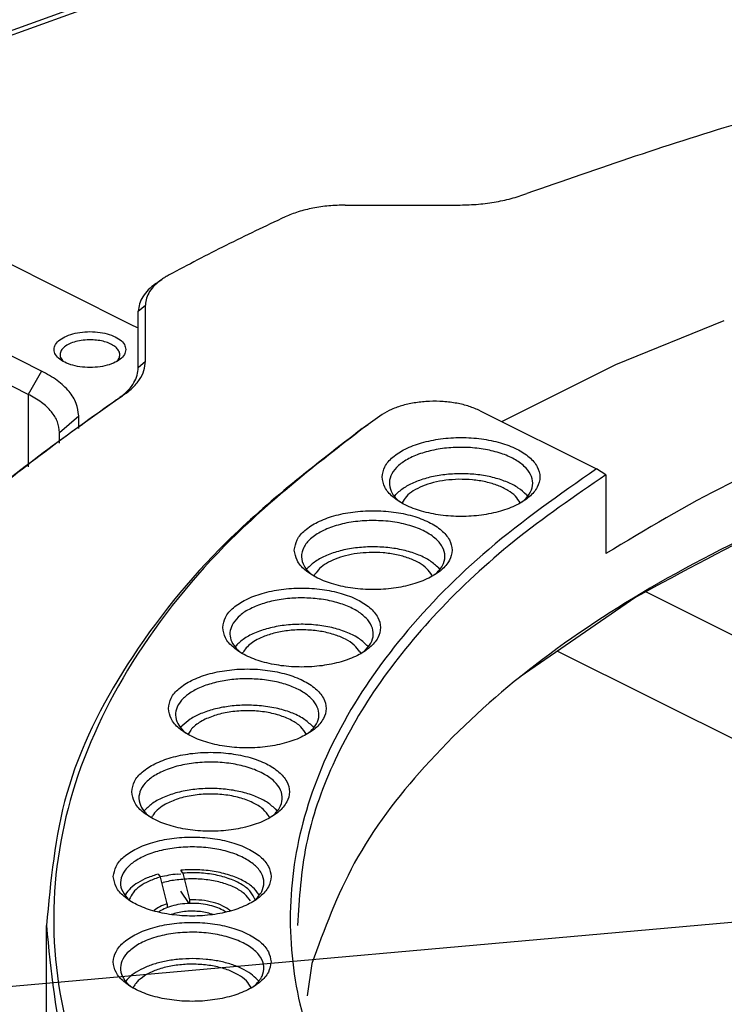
# Model space of a CAD drawing. Header units: inches. Extents: x -343 to 520, y -275 to 283.
# Tile 9 of 42: x -198 to -168, y -173 to -132. Entities that reach past the tile are written whole.
import ezdxf

# ---------------------------------------------------------------- set-up
doc = ezdxf.new("R2010")
doc.units = ezdxf.units.IN
doc.layers.add('1', color=7, linetype='Continuous')
doc.dimstyles.get("Standard").update_dxf_attribs({"dimtxt": 0.18, "dimasz": 0.18, "dimexe": 0.18, "dimexo": 0.0625, "dimgap": 0.09, "dimtad": 0, "dimtih": 1, "dimtoh": 1, "dimdec": 4, "dimzin": 0, "dimdsep": 46, "dimtxsty": 'Standard', "dimcen": 0.09, "dimadec": 0, "dimazin": 0, "dimtfac": 1, "dimtdec": 4, "dimtofl": 0, "dimtmove": 0, "dimatfit": 3, "dimfxl": 1, "dimtolj": 1, "dimtzin": 0, "dimarcsym": 0})

# ---------------------------------------------------------------- blocks, each defined once
blk = doc.blocks.new('cable__104', base_point=(-179.211, -190.163))
at = {"color": 7, "linetype": 'Continuous'}
for p, q in [((-140.724, -182.645), (-140.801, -184.644)), ((-140.724, -182.645), (-135.725, -182.693)), ((-135.725, -182.693), (-134.745, -183.202)), ((-134.745, -183.202), (-134.783, -184.202)), ((-134.745, -186.147), (-134.745, -183.202)), ((-179.091, -183.786), (-179.211, -183.781)), ((-178.659, -183.805), (-179.091, -183.786)), ((-178.501, -183.815), (-178.659, -183.805)), ((-178.369, -183.824), (-178.501, -183.815)), ((-144.131, -184.153), (-178.369, -183.824)), ((-140.781, -184.119), (-143.148, -184.124)), ((-143.148, -184.124), (-144.131, -184.153)), ((-134.783, -184.202), (-135.802, -184.692)), ((-134.783, -184.202), (-134.783, -187.147)), ((-140.801, -184.644), (-135.802, -184.692)), ((-140.801, -184.644), (-140.801, -187.589)), ((-135.802, -184.692), (-135.802, -187.637)), ((-176.64, -185.704), (-177.102, -185.7)), ((-144.148, -186.016), (-176.64, -185.704)), ((-143.167, -186.064), (-144.148, -186.016)), ((-140.801, -186.114), (-143.167, -186.064)), ((-134.783, -187.147), (-134.745, -186.147)), ((-135.802, -187.637), (-134.783, -187.147)), ((-134.863, -187.185), (-134.863, -189.228)), ((-140.801, -187.589), (-135.802, -187.637)), ((-138.163, -187.614), (-138.163, -189.228)), ((-137.861, -189.704), (-137.616, -189.878)), ((-135.166, -189.704), (-135.411, -189.878))]:
    blk.add_line(p, q, dxfattribs=at)
at = {"color": 1, "linetype": 'Continuous'}
for p, q in [((-179.107, -183.883), (-176.631, -183.907)), ((-176.631, -183.907), (-145.887, -184.202)), ((-145.887, -184.202), (-140.786, -184.251)), ((-177.627, -185.263), (-176.65, -185.272)), ((-176.65, -185.272), (-145.906, -185.568)), ((-145.906, -185.568), (-140.801, -185.617))]:
    blk.add_line(p, q, dxfattribs=at)
at = {"color": 7, "linetype": 'Continuous'}
for points, knots in [([(-138.163, -189.228), (-138.159, -189.271), (-138.151, -189.359), (-138.087, -189.485), (-137.991, -189.604), (-137.906, -189.67), (-137.861, -189.704)], [0, 0, 0, 0, 0.1279364, 0.2643461, 0.4155973, 0.5852278, 0.5852278, 0.5852278, 0.5852278]), ([(-135.166, -189.704), (-135.121, -189.67), (-135.036, -189.604), (-134.939, -189.485), (-134.876, -189.359), (-134.867, -189.271), (-134.863, -189.228)], [0, 0, 0, 0, 0.1696302, 0.320881, 0.4572905, 0.5852266, 0.5852266, 0.5852266, 0.5852266]), ([(-137.861, -189.704), (-137.774, -189.756), (-137.59, -189.868), (-137.263, -189.97), (-136.899, -190.038), (-136.513, -190.061), (-136.127, -190.038), (-135.764, -189.97), (-135.437, -189.868), (-135.252, -189.756), (-135.166, -189.704)], [0, 0, 0, 0, 0.30125, 0.644634, 1.019204, 1.410238, 1.801273, 2.175842, 2.519226, 2.820476, 2.820476, 2.820476, 2.820476]), ([(-137.616, -189.878), (-137.545, -189.92), (-137.394, -190.011), (-137.127, -190.095), (-136.829, -190.151), (-136.513, -190.169), (-136.198, -190.151), (-135.9, -190.095), (-135.633, -190.011), (-135.482, -189.92), (-135.411, -189.878)], [0, 0, 0, 0, 0.246477, 0.527428, 0.833894, 1.153831, 1.473768, 1.780234, 2.061185, 2.307662, 2.307662, 2.307662, 2.307662])]:
    blk.add_open_spline(points, degree=3, knots=knots, dxfattribs=at)
blk = doc.blocks.new('catchers_mit1__105', base_point=(-193.566, -168.882))
at = {"color": 7, "linetype": 'Continuous'}
for p, q in [((-191.14, -167.296), (-191.225, -167.174)), ((-192.17, -167.338), (-192.085, -167.46)), ((-191.807, -168.575), (-192.085, -167.46)), ((-191.14, -167.296), (-190.862, -168.411)), ((-190.873, -168.564), (-191.225, -168.057)), ((-193.566, -168.223), (-193.549, -168.192)), ((-193.385, -168.399), (-193.39, -168.416)), ((-190.862, -168.411), (-190.862, -168.564)), ((-188.116, -168.416), (-188.117, -168.415)), ((-187.948, -168.209), (-187.941, -168.222)), ((-192.36, -168.881), (-192.343, -168.865)), ((-191.807, -168.575), (-191.807, -168.74)), ((-189.153, -168.875), (-189.145, -168.882))]:
    blk.add_line(p, q, dxfattribs=at)
for points, knots in [([(-187.948, -168.209), (-188.034, -168.095), (-188.224, -167.845), (-188.667, -167.577), (-189.209, -167.359), (-189.841, -167.215), (-190.524, -167.142), (-190.99, -167.163), (-191.225, -167.174)], [0, 0, 0, 0, 0.425913, 0.934514, 1.524276, 2.178784, 2.872954, 3.577244, 3.577244, 3.577244, 3.577244]), ([(-192.17, -167.338), (-192.326, -167.387), (-192.623, -167.479), (-193.015, -167.68), (-193.337, -167.907), (-193.482, -168.102), (-193.549, -168.192)], [0, 0, 0, 0, 0.489436, 0.930931, 1.319039, 1.655445, 1.655445, 1.655445, 1.655445]), ([(-192.085, -167.46), (-192.246, -167.513), (-192.548, -167.611), (-192.934, -167.833), (-193.235, -168.086), (-193.338, -168.3), (-193.385, -168.399)], [0, 0, 0, 0, 0.505497, 0.951243, 1.332433, 1.657477, 1.657477, 1.657477, 1.657477]), ([(-188.117, -168.415), (-188.174, -168.298), (-188.299, -168.04), (-188.687, -167.753), (-189.184, -167.518), (-189.787, -167.358), (-190.451, -167.272), (-190.909, -167.288), (-191.14, -167.296)], [0, 0, 0, 0, 0.384991, 0.850354, 1.404754, 2.034389, 2.712693, 3.406509, 3.406509, 3.406509, 3.406509]), ([(-189.153, -168.875), (-189.254, -168.802), (-189.475, -168.645), (-189.889, -168.507), (-190.36, -168.416), (-190.692, -168.413), (-190.862, -168.411)], [0, 0, 0, 0, 0.371488, 0.809288, 1.295768, 1.805098, 1.805098, 1.805098, 1.805098]), ([(-191.807, -168.575), (-191.909, -168.614), (-192.101, -168.687), (-192.266, -168.808), (-192.343, -168.865)], [0, 0, 0, 0, 0.3263222, 0.6113697, 0.6113697, 0.6113697, 0.6113697])]:
    blk.add_open_spline(points, degree=3, knots=knots, dxfattribs=at)
blk = doc.blocks.new('Gore_OL_G4_ZTG__106', base_point=(-192.173, -169.032))
at = {"color": 7, "linetype": 'Continuous'}
for p, q in [((-192.153, -168.916), (-192.173, -168.93)), ((-191.627, -169.029), (-191.63, -169.031)), ((-189.874, -169.032), (-189.93, -169.012)), ((-189.334, -168.93), (-189.341, -168.925))]:
    blk.add_line(p, q, dxfattribs=at)
for points, knots in [([(-192.068, -168.863), (-192.083, -168.871), (-192.112, -168.888), (-192.139, -168.907), (-192.153, -168.916)], [0, 0, 0, 0, 0.0509026, 0.1004742, 0.1004742, 0.1004742, 0.1004742]), ([(-189.341, -168.925), (-189.427, -168.873), (-189.611, -168.763), (-189.933, -168.658), (-190.293, -168.585), (-190.675, -168.556), (-191.062, -168.568), (-191.433, -168.624), (-191.773, -168.715), (-191.973, -168.815), (-192.068, -168.863)], [0, 0, 0, 0, 0.300116, 0.640142, 1.010549, 1.398482, 1.789411, 2.168534, 2.522145, 2.839151, 2.839151, 2.839151, 2.839151]), ([(-189.93, -169.012), (-190.018, -168.987), (-190.2, -168.935), (-190.487, -168.897), (-190.783, -168.884), (-191.079, -168.902), (-191.362, -168.946), (-191.541, -169.002), (-191.627, -169.029)], [0, 0, 0, 0, 0.275054, 0.56655, 0.866109, 1.164764, 1.453611, 1.724472, 1.724472, 1.724472, 1.724472])]:
    blk.add_open_spline(points, degree=3, knots=knots, dxfattribs=at)
blk = doc.blocks.new('GoreZQR_46_2_14_1_12_4_2__107', base_point=(-193.566, -190.163))
for name, p in [('catchers_mit1__105', (-193.566, -168.882)), ('Gore_OL_G4_ZTG__106', (-192.173, -169.032)), ('cable__104', (-179.211, -190.163))]:
    blk.add_blockref(name, p)
blk = doc.blocks.new('E7018-22581_smp_connector_ring__143', base_point=(-216.35, -226.202))
at = {"color": 7, "linetype": 'Continuous'}
for p, q in [((-184.348, -139.35), (-179.639, -139.35)), ((-192.274, -142.635), (-192.029, -142.462)), ((-192.708, -145.885), (-192.708, -143.53)), ((-193.008, -146.144), (-193.008, -143.79)), ((-173.027, -146.024), (-168.484, -144.181)), ((-177.798, -148.409), (-173.027, -146.024)), ((-193.915, -147.499), (-193.675, -147.33)), ((-193.722, -147.361), (-193.774, -147.399)), ((-182.798, -148.114), (-183.393, -148.528)), ((-178.707, -147.954), (-173.838, -150.389)), ((-183.638, -148.701), (-183.393, -148.528)), ((-173.44, -150.636), (-173.838, -150.389)), ((-173.44, -150.636), (-173.44, -153.927)), ((-182.29, -151.538), (-182.226, -151.461)), ((-176.769, -151.471), (-176.714, -151.538)), ((-182.071, -151.759), (-182.09, -151.744)), ((-181.976, -151.815), (-181.972, -151.804)), ((-177.029, -151.81), (-177.027, -151.815)), ((-176.854, -151.69), (-176.934, -151.759)), ((-185.966, -154.597), (-185.935, -154.557)), ((-185.745, -154.82), (-185.766, -154.803)), ((-185.652, -154.875), (-185.614, -154.796)), ((-180.721, -154.836), (-180.705, -154.876)), ((-180.587, -154.8), (-180.609, -154.818)), ((-180.479, -154.494), (-180.39, -154.596)), ((-172.192, -155.759), (-177.026, -159.086)), ((-188.962, -157.836), (-188.96, -157.834)), ((-188.736, -158.063), (-188.761, -158.043)), ((-188.646, -158.115), (-188.626, -158.068)), ((-183.733, -158.044), (-183.699, -158.116)), ((-183.542, -158.005), (-183.608, -158.061)), ((-183.405, -157.809), (-183.385, -157.836)), ((-191.238, -161.22), (-191.172, -161.141)), ((-191.019, -161.441), (-191.037, -161.426)), ((-185.802, -161.372), (-185.882, -161.442)), ((-185.714, -161.155), (-185.662, -161.22)), ((-190.924, -161.497), (-190.919, -161.484)), ((-185.976, -161.494), (-185.975, -161.498)), ((-192.77, -164.706), (-192.737, -164.663)), ((-187.281, -164.605), (-187.194, -164.705)), ((-192.549, -164.929), (-192.57, -164.912)), ((-192.456, -164.983), (-192.416, -164.902)), ((-187.524, -164.947), (-187.509, -164.984)), ((-187.393, -164.911), (-187.413, -164.927)), ((-192.085, -167.461), (-192.074, -167.459)), ((-191.382, -167.339), (-191.225, -167.325)), ((-192.023, -167.709), (-191.964, -167.692)), ((-193.316, -168.48), (-193.341, -168.46)), ((-188.125, -168.424), (-188.189, -168.478)), ((-196.85, -173.279), (-196.85, -169.486)), ((-185.751, -171.082), (-185.939, -172.424)), ((-193.473, -171.742), (-193.542, -171.824)), ((-187.966, -171.823), (-188.016, -171.761)), ((-193.341, -172.029), (-193.323, -172.045)), ((-193.227, -172.101), (-193.221, -172.085)), ((-188.279, -172.1), (-188.278, -172.101)), ((-188.187, -172.046), (-188.106, -171.976))]:
    blk.add_line(p, q, dxfattribs=at)
at = {"color": 1, "linetype": 'Continuous'}
for p, q in [((-193.008, -143.79), (-192.708, -143.53)), ((-193.008, -146.144), (-192.708, -145.885))]:
    blk.add_line(p, q, dxfattribs=at)
at = {"color": 7, "linetype": 'Continuous'}
for points, knots in [([(-136.819, -130.597), (-140.389, -130.912), (-147.439, -131.534), (-157.73, -133.333), (-167.526, -135.657), (-173.727, -137.815), (-176.749, -138.866)], [0, 0, 0, 0, 10.747141, 21.224477, 31.313678, 40.908629, 40.908629, 40.908629, 40.908629]), ([(-179.639, -139.35), (-179.381, -139.344), (-178.871, -139.333), (-178.123, -139.237), (-177.412, -139.092), (-176.966, -138.94), (-176.749, -138.866)], [0, 0, 0, 0, 0.772583, 1.530156, 2.258413, 2.9445, 2.9445, 2.9445, 2.9445]), ([(-184.348, -139.35), (-184.578, -139.356), (-185.031, -139.368), (-185.69, -139.467), (-186.305, -139.613), (-186.683, -139.769), (-186.864, -139.844)], [0, 0, 0, 0, 0.688385, 1.358902, 1.994814, 2.58175, 2.58175, 2.58175, 2.58175]), ([(-186.864, -139.844), (-187.692, -140.235), (-189.329, -141.008), (-190.93, -141.854), (-191.721, -142.272)], [0, 0, 0, 0, 2.746142, 5.430921, 5.430921, 5.430921, 5.430921]), ([(-192.029, -142.462), (-192.13, -142.54), (-192.321, -142.686), (-192.537, -142.954), (-192.681, -143.236), (-192.699, -143.434), (-192.708, -143.53)], [0, 0, 0, 0, 0.380382, 0.719551, 1.025438, 1.312325, 1.312325, 1.312325, 1.312325]), ([(-191.721, -142.272), (-191.775, -142.302), (-191.88, -142.361), (-191.98, -142.429), (-192.029, -142.462)], [0, 0, 0, 0, 0.1850305, 0.3620456, 0.3620456, 0.3620456, 0.3620456]), ([(-192.274, -142.635), (-192.383, -142.719), (-192.589, -142.878), (-192.824, -143.167), (-192.978, -143.472), (-192.998, -143.686), (-193.008, -143.79)], [0, 0, 0, 0, 0.411225, 0.777895, 1.108585, 1.418733, 1.418733, 1.418733, 1.418733]), ([(-126.996, -144.63), (-129.844, -144.737), (-135.487, -144.949), (-143.781, -146.007), (-151.711, -147.588), (-159.126, -149.712), (-165.885, -152.324), (-171.857, -155.382), (-176.946, -158.827), (-181.013, -162.614), (-184.113, -166.651), (-185.222, -169.65), (-185.751, -171.082)], [0, 0, 0, 0, 8.544819, 16.934443, 25.050424, 32.784373, 40.043116, 46.754844, 52.876925, 58.406249, 63.392528, 67.952243, 67.952243, 67.952243, 67.952243]), ([(-127.007, -144.74), (-129.868, -144.847), (-135.539, -145.06), (-143.872, -146.125), (-151.844, -147.709), (-159.287, -149.857), (-166.105, -152.435), (-170.217, -154.681), (-172.192, -155.759)], [0, 0, 0, 0, 8.586501, 17.017051, 25.172623, 32.944299, 40.238451, 46.98292, 46.98292, 46.98292, 46.98292]), ([(-193.722, -147.361), (-193.616, -147.271), (-193.413, -147.1), (-193.186, -146.795), (-193.036, -146.475), (-193.017, -146.253), (-193.008, -146.144)], [0, 0, 0, 0, 0.417215, 0.79247, 1.134562, 1.45803, 1.45803, 1.45803, 1.45803]), ([(-193.675, -147.33), (-193.532, -147.226), (-193.262, -147.031), (-192.953, -146.67), (-192.747, -146.287), (-192.721, -146.016), (-192.708, -145.885)], [0, 0, 0, 0, 0.528253, 0.996662, 1.416005, 1.807005, 1.807005, 1.807005, 1.807005]), ([(-193.675, -147.33), (-195.728, -148.788), (-199.65, -151.575), (-204.48, -156.517), (-208.195, -161.684), (-209.56, -165.474), (-210.215, -167.295)], [0, 0, 0, 0, 7.539025, 14.402554, 20.657586, 26.43677, 26.43677, 26.43677, 26.43677]), ([(-193.915, -147.499), (-195.975, -148.963), (-199.91, -151.759), (-204.757, -156.719), (-208.486, -161.904), (-209.855, -165.707), (-210.512, -167.534)], [0, 0, 0, 0, 7.565263, 14.452679, 20.72948, 26.528777, 26.528777, 26.528777, 26.528777]), ([(-178.707, -147.954), (-178.856, -147.889), (-179.17, -147.752), (-179.69, -147.631), (-180.248, -147.561), (-180.824, -147.553), (-181.391, -147.605), (-181.921, -147.717), (-182.397, -147.876), (-182.67, -148.038), (-182.798, -148.114)], [0, 0, 0, 0, 0.48841, 1.024956, 1.593452, 2.174817, 2.748893, 3.296124, 3.79932, 4.245727, 4.245727, 4.245727, 4.245727]), ([(-183.393, -148.528), (-185.365, -150.049), (-189.093, -152.924), (-193.353, -158.168), (-196.004, -163.713), (-196.852, -169.492), (-195.835, -175.258), (-193.027, -180.776), (-188.623, -185.983), (-184.813, -188.831), (-182.798, -190.338)], [0, 0, 0, 0, 7.451289, 14.086619, 20.067298, 25.683204, 31.317372, 37.347722, 44.052795, 51.582501, 51.582501, 51.582501, 51.582501]), ([(-162.55, -148.482), (-164.504, -149.283), (-168.269, -150.828), (-171.76, -152.92), (-173.44, -153.927)], [0, 0, 0, 0, 6.324346, 12.19017, 12.19017, 12.19017, 12.19017]), ([(-183.638, -148.701), (-185.6, -150.211), (-189.312, -153.067), (-193.531, -158.265), (-196.32, -163.759), (-196.677, -167.618), (-196.85, -169.486)], [0, 0, 0, 0, 7.402054, 14.002101, 19.954519, 25.537193, 25.537193, 25.537193, 25.537193]), ([(-182.802, -150.725), (-182.777, -150.873), (-182.722, -151.194), (-182.344, -151.595), (-181.815, -151.928), (-181.131, -152.181), (-180.344, -152.339), (-179.502, -152.393), (-178.66, -152.339), (-177.873, -152.181), (-177.191, -151.928), (-176.655, -151.595), (-176.295, -151.194), (-176.159, -150.725), (-176.295, -150.256), (-176.655, -149.855), (-177.191, -149.522), (-177.873, -149.269), (-178.66, -149.111), (-179.502, -149.057), (-180.344, -149.111), (-181.131, -149.269), (-181.815, -149.522), (-182.344, -149.855), (-182.722, -150.256), (-182.777, -150.577), (-182.802, -150.725)], [0, 0, 0, 0, 0.441607, 0.958372, 1.584316, 2.316343, 3.12913, 3.985081, 4.841032, 5.65382, 6.385847, 7.01179, 7.528555, 7.970162, 8.411769, 8.928534, 9.554478, 10.286505, 11.099292, 11.955243, 12.811194, 13.623982, 14.356009, 14.981953, 15.498717, 15.940324, 15.940324, 15.940324, 15.940324]), ([(-176.854, -151.69), (-176.756, -151.583), (-176.572, -151.383), (-176.469, -150.984), (-176.574, -150.59), (-176.861, -150.243), (-177.292, -149.949), (-177.846, -149.717), (-178.494, -149.556), (-179.2, -149.478), (-179.924, -149.485), (-180.623, -149.578), (-181.258, -149.751), (-181.793, -149.994), (-182.202, -150.297), (-182.459, -150.652), (-182.538, -151.056), (-182.433, -151.289), (-182.38, -151.407)], [0, 0, 0, 0, 0.43132, 0.805703, 1.180087, 1.611407, 2.128135, 2.731499, 3.405562, 4.124396, 4.856848, 5.570292, 6.234169, 6.823844, 7.325648, 7.744625, 8.11454, 8.49505, 8.49505, 8.49505, 8.49505]), ([(-173.838, -150.389), (-175.377, -151.464), (-178.312, -153.516), (-181.939, -157.172), (-184.624, -161.028), (-186.274, -165.075), (-186.834, -169.226), (-186.274, -173.378), (-184.624, -177.424), (-181.939, -181.28), (-178.312, -184.937), (-175.377, -186.988), (-173.838, -188.063)], [0, 0, 0, 0, 5.622587, 10.725548, 15.361092, 19.635308, 23.709896, 27.784484, 32.0587, 36.694244, 41.797205, 47.419792, 47.419792, 47.419792, 47.419792]), ([(-173.44, -150.636), (-174.746, -151.531), (-177.256, -153.251), (-180.484, -156.242), (-183.069, -159.379), (-184.934, -162.66), (-186.127, -166.044), (-186.276, -168.352), (-186.35, -169.486)], [0, 0, 0, 0, 4.744356, 9.121185, 13.153257, 16.888428, 20.402607, 23.797995, 23.797995, 23.797995, 23.797995]), ([(-176.769, -151.471), (-176.877, -151.371), (-177.111, -151.155), (-177.573, -150.927), (-178.115, -150.745), (-178.725, -150.628), (-179.37, -150.578), (-180.022, -150.6), (-180.649, -150.689), (-181.221, -150.847), (-181.72, -151.054), (-181.99, -151.257), (-182.115, -151.352)], [0, 0, 0, 0, 0.44, 0.951985, 1.528641, 2.154228, 2.807965, 3.466517, 4.106133, 4.704732, 5.244204, 5.713344, 5.713344, 5.713344, 5.713344]), ([(-179.599, -150.822), (-179.781, -150.831), (-180.138, -150.849), (-180.648, -150.948), (-181.107, -151.094), (-181.49, -151.289), (-181.795, -151.516), (-181.916, -151.713), (-181.972, -151.804)], [0, 0, 0, 0, 0.54607, 1.069665, 1.553728, 1.985136, 2.357326, 2.67423, 2.67423, 2.67423, 2.67423]), ([(-177.029, -151.81), (-177.089, -151.713), (-177.218, -151.502), (-177.552, -151.265), (-177.97, -151.064), (-178.47, -150.92), (-179.022, -150.83), (-179.405, -150.825), (-179.599, -150.822)], [0, 0, 0, 0, 0.337087, 0.736957, 1.203296, 1.726996, 2.291212, 2.874691, 2.874691, 2.874691, 2.874691]), ([(-182.38, -151.407), (-182.341, -151.467), (-182.258, -151.591), (-182.148, -151.691), (-182.09, -151.744)], [0, 0, 0, 0, 0.2129188, 0.4459783, 0.4459783, 0.4459783, 0.4459783]), ([(-182.115, -151.352), (-182.135, -151.37), (-182.173, -151.405), (-182.209, -151.442), (-182.226, -151.461)], [0, 0, 0, 0, 0.0791379, 0.1558925, 0.1558925, 0.1558925, 0.1558925]), ([(-186.479, -153.784), (-186.453, -153.932), (-186.399, -154.253), (-186.02, -154.655), (-185.492, -154.988), (-184.807, -155.24), (-184.021, -155.399), (-183.178, -155.453), (-182.336, -155.399), (-181.549, -155.24), (-180.867, -154.988), (-180.332, -154.655), (-179.972, -154.253), (-179.836, -153.784), (-179.972, -153.316), (-180.332, -152.914), (-180.867, -152.581), (-181.549, -152.329), (-182.336, -152.17), (-183.178, -152.116), (-184.021, -152.17), (-184.807, -152.329), (-185.492, -152.581), (-186.02, -152.914), (-186.399, -153.316), (-186.453, -153.637), (-186.479, -153.784)], [0, 0, 0, 0, 0.441607, 0.958372, 1.584316, 2.316343, 3.12913, 3.985081, 4.841032, 5.65382, 6.385847, 7.01179, 7.528555, 7.970162, 8.411769, 8.928534, 9.554478, 10.286505, 11.099292, 11.955243, 12.811194, 13.623982, 14.356009, 14.981953, 15.498717, 15.940324, 15.940324, 15.940324, 15.940324]), ([(-183.248, -152.545), (-183.505, -152.557), (-184.004, -152.581), (-184.709, -152.736), (-185.316, -152.968), (-185.79, -153.273), (-186.105, -153.639), (-186.216, -154.062), (-186.088, -154.487), (-185.879, -154.692), (-185.766, -154.803)], [0, 0, 0, 0, 0.770321, 1.499048, 2.153384, 2.71185, 3.173276, 3.569966, 3.969828, 4.438687, 4.438687, 4.438687, 4.438687]), ([(-180.587, -154.8), (-180.472, -154.686), (-180.261, -154.476), (-180.139, -154.039), (-180.268, -153.608), (-180.606, -153.24), (-181.105, -152.936), (-181.74, -152.71), (-182.47, -152.565), (-182.984, -152.551), (-183.248, -152.545)], [0, 0, 0, 0, 0.476711, 0.883213, 1.290521, 1.769105, 2.349898, 3.028852, 3.781209, 4.570914, 4.570914, 4.570914, 4.570914]), ([(-180.479, -154.494), (-180.597, -154.392), (-180.854, -154.171), (-181.351, -153.945), (-181.929, -153.77), (-182.573, -153.666), (-183.247, -153.636), (-183.917, -153.681), (-184.551, -153.799), (-185.113, -153.988), (-185.59, -154.225), (-185.826, -154.452), (-185.935, -154.557)], [0, 0, 0, 0, 0.466627, 1.010174, 1.620514, 2.278646, 2.960465, 3.639592, 4.289902, 4.888072, 5.416541, 5.867585, 5.867585, 5.867585, 5.867585]), ([(-183.343, -153.883), (-183.513, -153.894), (-183.847, -153.914), (-184.324, -154.009), (-184.757, -154.145), (-185.123, -154.324), (-185.422, -154.532), (-185.553, -154.712), (-185.614, -154.796)], [0, 0, 0, 0, 0.510867, 1.001006, 1.45641, 1.866104, 2.224005, 2.531663, 2.531663, 2.531663, 2.531663]), ([(-180.721, -154.836), (-180.786, -154.741), (-180.927, -154.531), (-181.272, -154.299), (-181.7, -154.104), (-182.208, -153.966), (-182.764, -153.884), (-183.148, -153.884), (-183.343, -153.883)], [0, 0, 0, 0, 0.34356, 0.751192, 1.224779, 1.75411, 2.321682, 2.905906, 2.905906, 2.905906, 2.905906]), ([(-189.473, -157.024), (-189.448, -157.172), (-189.393, -157.493), (-189.015, -157.895), (-188.486, -158.228), (-187.802, -158.48), (-187.015, -158.639), (-186.173, -158.693), (-185.331, -158.639), (-184.543, -158.48), (-183.861, -158.228), (-183.326, -157.895), (-182.966, -157.493), (-182.83, -157.024), (-182.966, -156.556), (-183.326, -156.154), (-183.861, -155.821), (-184.543, -155.569), (-185.331, -155.41), (-186.173, -155.356), (-187.015, -155.41), (-187.802, -155.569), (-188.486, -155.821), (-189.015, -156.154), (-189.393, -156.556), (-189.448, -156.877), (-189.473, -157.024)], [0, 0, 0, 0, 0.441607, 0.958372, 1.584316, 2.316343, 3.12913, 3.985081, 4.841032, 5.65382, 6.385847, 7.01179, 7.528555, 7.970162, 8.411769, 8.928534, 9.554478, 10.286505, 11.099292, 11.955243, 12.811194, 13.623982, 14.356009, 14.981953, 15.498717, 15.940324, 15.940324, 15.940324, 15.940324]), ([(-183.542, -158.005), (-183.443, -157.901), (-183.258, -157.707), (-183.142, -157.322), (-183.223, -156.935), (-183.481, -156.59), (-183.881, -156.295), (-184.403, -156.056), (-185.02, -155.884), (-185.7, -155.789), (-186.406, -155.775), (-187.099, -155.843), (-187.743, -155.989), (-188.297, -156.208), (-188.751, -156.478), (-188.95, -156.73), (-189.041, -156.845)], [0, 0, 0, 0, 0.425558, 0.793848, 1.156376, 1.567971, 2.058967, 2.633739, 3.279696, 3.974169, 4.688933, 5.393656, 6.059034, 6.660075, 7.180133, 7.616832, 7.616832, 7.616832, 7.616832]), ([(-189.041, -156.845), (-189.09, -156.944), (-189.186, -157.137), (-189.171, -157.472), (-189.025, -157.789), (-188.853, -157.954), (-188.761, -158.043)], [0, 0, 0, 0, 0.326535, 0.636389, 0.967565, 1.348779, 1.348779, 1.348779, 1.348779]), ([(-183.405, -157.809), (-183.517, -157.7), (-183.761, -157.463), (-184.257, -157.219), (-184.843, -157.028), (-185.503, -156.912), (-186.199, -156.875), (-186.893, -156.918), (-187.55, -157.04), (-188.129, -157.236), (-188.617, -157.485), (-188.852, -157.724), (-188.96, -157.834)], [0, 0, 0, 0, 0.465412, 1.013818, 1.636473, 2.313482, 3.018569, 3.722546, 4.396337, 5.014015, 5.556329, 6.015627, 6.015627, 6.015627, 6.015627]), ([(-183.733, -158.044), (-183.808, -157.943), (-183.972, -157.723), (-184.361, -157.487), (-184.837, -157.296), (-185.394, -157.169), (-185.994, -157.111), (-186.604, -157.128), (-187.192, -157.209), (-187.557, -157.331), (-187.733, -157.389)], [0, 0, 0, 0, 0.37267, 0.818708, 1.336919, 1.912513, 2.522842, 3.141261, 3.740256, 4.294437, 4.294437, 4.294437, 4.294437]), ([(-187.733, -157.389), (-187.835, -157.433), (-188.031, -157.516), (-188.286, -157.68), (-188.492, -157.858), (-188.583, -158.001), (-188.626, -158.068)], [0, 0, 0, 0, 0.334637, 0.636697, 0.905276, 1.143357, 1.143357, 1.143357, 1.143357]), ([(-191.75, -160.407), (-191.724, -160.555), (-191.67, -160.876), (-191.292, -161.278), (-190.763, -161.61), (-190.078, -161.863), (-189.292, -162.022), (-188.45, -162.076), (-187.607, -162.022), (-186.82, -161.863), (-186.138, -161.61), (-185.603, -161.278), (-185.243, -160.876), (-185.107, -160.407), (-185.243, -159.939), (-185.603, -159.537), (-186.138, -159.204), (-186.82, -158.951), (-187.607, -158.793), (-188.45, -158.739), (-189.292, -158.793), (-190.078, -158.951), (-190.763, -159.204), (-191.292, -159.537), (-191.67, -159.939), (-191.724, -160.259), (-191.75, -160.407)], [0, 0, 0, 0, 0.441607, 0.958372, 1.584316, 2.316343, 3.12913, 3.985081, 4.841032, 5.65382, 6.385847, 7.01179, 7.528555, 7.970162, 8.411769, 8.928534, 9.554478, 10.286505, 11.099292, 11.955243, 12.811194, 13.623982, 14.356009, 14.981953, 15.498717, 15.940324, 15.940324, 15.940324, 15.940324]), ([(-187.902, -159.192), (-188.129, -159.179), (-188.582, -159.152), (-189.251, -159.209), (-189.879, -159.334), (-190.435, -159.526), (-190.894, -159.775), (-191.234, -160.074), (-191.436, -160.416), (-191.468, -160.787), (-191.325, -161.146), (-191.138, -161.328), (-191.037, -161.426)], [0, 0, 0, 0, 0.682716, 1.360194, 2.006465, 2.598614, 3.119823, 3.563587, 3.94012, 4.282946, 4.642335, 5.059803, 5.059803, 5.059803, 5.059803]), ([(-185.802, -161.372), (-185.707, -161.27), (-185.53, -161.078), (-185.42, -160.7), (-185.5, -160.322), (-185.75, -159.982), (-186.137, -159.69), (-186.644, -159.453), (-187.244, -159.276), (-187.677, -159.221), (-187.902, -159.192)], [0, 0, 0, 0, 0.414967, 0.775845, 1.131833, 1.534868, 2.014079, 2.574277, 3.20418, 3.882841, 3.882841, 3.882841, 3.882841]), ([(-187.946, -160.292), (-188.163, -160.281), (-188.595, -160.258), (-189.233, -160.312), (-189.834, -160.427), (-190.371, -160.606), (-190.829, -160.83), (-191.063, -161.043), (-191.172, -161.141)], [0, 0, 0, 0, 0.65064, 1.296085, 1.913868, 2.483973, 2.991171, 3.428182, 3.428182, 3.428182, 3.428182]), ([(-185.976, -161.494), (-186.047, -161.383), (-186.204, -161.138), (-186.616, -160.879), (-187.129, -160.671), (-187.736, -160.54), (-188.388, -160.489), (-189.044, -160.526), (-189.664, -160.636), (-190.039, -160.789), (-190.216, -160.862)], [0, 0, 0, 0, 0.390594, 0.865422, 1.425399, 2.052046, 2.71617, 3.383554, 4.019574, 4.593724, 4.593724, 4.593724, 4.593724]), ([(-185.714, -161.155), (-185.836, -161.044), (-186.103, -160.803), (-186.635, -160.562), (-187.258, -160.374), (-187.711, -160.32), (-187.946, -160.292)], [0, 0, 0, 0, 0.492447, 1.073281, 1.730377, 2.43998, 2.43998, 2.43998, 2.43998]), ([(-190.216, -160.862), (-190.298, -160.905), (-190.454, -160.986), (-190.654, -161.138), (-190.815, -161.299), (-190.885, -161.425), (-190.919, -161.484)], [0, 0, 0, 0, 0.2760086, 0.5263597, 0.7515634, 0.9547207, 0.9547207, 0.9547207, 0.9547207]), ([(-193.282, -163.893), (-193.257, -164.041), (-193.203, -164.362), (-192.824, -164.764), (-192.296, -165.096), (-191.611, -165.349), (-190.825, -165.507), (-189.982, -165.562), (-189.14, -165.507), (-188.353, -165.349), (-187.671, -165.096), (-187.136, -164.764), (-186.776, -164.362), (-186.639, -163.893), (-186.776, -163.424), (-187.136, -163.023), (-187.671, -162.69), (-188.353, -162.437), (-189.14, -162.279), (-189.982, -162.225), (-190.825, -162.279), (-191.611, -162.437), (-192.296, -162.69), (-192.824, -163.023), (-193.203, -163.424), (-193.257, -163.745), (-193.282, -163.893)], [0, 0, 0, 0, 0.441607, 0.958372, 1.584316, 2.316343, 3.12913, 3.985081, 4.841032, 5.65382, 6.385847, 7.01179, 7.528555, 7.970162, 8.411769, 8.928534, 9.554478, 10.286505, 11.099292, 11.955243, 12.811194, 13.623982, 14.356009, 14.981953, 15.498717, 15.940324, 15.940324, 15.940324, 15.940324]), ([(-187.393, -164.911), (-187.285, -164.804), (-187.083, -164.606), (-186.949, -164.202), (-187.034, -163.795), (-187.313, -163.435), (-187.744, -163.132), (-188.305, -162.891), (-188.964, -162.726), (-189.684, -162.645), (-190.421, -162.654), (-191.133, -162.751), (-191.776, -162.932), (-192.314, -163.185), (-192.718, -163.5), (-192.962, -163.868), (-193.011, -164.286), (-192.887, -164.517), (-192.823, -164.635)], [0, 0, 0, 0, 0.452497, 0.839451, 1.218362, 1.6517, 2.172796, 2.784646, 3.471006, 4.204531, 4.952121, 5.679089, 6.353092, 6.948433, 7.451786, 7.871079, 8.246219, 8.642093, 8.642093, 8.642093, 8.642093]), ([(-187.281, -164.605), (-187.399, -164.503), (-187.654, -164.282), (-188.151, -164.056), (-188.729, -163.88), (-189.372, -163.776), (-190.046, -163.744), (-190.716, -163.79), (-191.35, -163.907), (-191.913, -164.095), (-192.39, -164.332), (-192.628, -164.559), (-192.737, -164.663)], [0, 0, 0, 0, 0.466026, 1.009001, 1.618888, 2.276739, 2.958474, 3.637724, 4.288352, 4.887002, 5.416056, 5.867693, 5.867693, 5.867693, 5.867693]), ([(-187.524, -164.947), (-187.605, -164.833), (-187.784, -164.58), (-188.235, -164.322), (-188.788, -164.12), (-189.432, -164.004), (-190.115, -163.975), (-190.787, -164.041), (-191.407, -164.182), (-191.767, -164.364), (-191.935, -164.449)], [0, 0, 0, 0, 0.41496, 0.922501, 1.519448, 2.182188, 2.876251, 3.562742, 4.2038, 4.768266, 4.768266, 4.768266, 4.768266]), ([(-192.823, -164.635), (-192.787, -164.684), (-192.712, -164.784), (-192.619, -164.868), (-192.57, -164.912)], [0, 0, 0, 0, 0.1807317, 0.3756617, 0.3756617, 0.3756617, 0.3756617]), ([(-191.935, -164.449), (-192.036, -164.514), (-192.224, -164.637), (-192.356, -164.818), (-192.416, -164.902)], [0, 0, 0, 0, 0.3583581, 0.6664171, 0.6664171, 0.6664171, 0.6664171]), ([(-194.053, -167.442), (-194.028, -167.589), (-193.974, -167.91), (-193.595, -168.312), (-193.067, -168.645), (-192.382, -168.897), (-191.596, -169.056), (-190.753, -169.11), (-189.911, -169.056), (-189.124, -168.897), (-188.442, -168.645), (-187.907, -168.312), (-187.547, -167.91), (-187.41, -167.442), (-187.547, -166.973), (-187.907, -166.571), (-188.442, -166.238), (-189.124, -165.986), (-189.911, -165.827), (-190.753, -165.773), (-191.596, -165.827), (-192.382, -165.986), (-193.067, -166.238), (-193.595, -166.571), (-193.974, -166.973), (-194.028, -167.294), (-194.053, -167.442)], [0, 0, 0, 0, 0.441607, 0.958372, 1.584316, 2.316343, 3.12913, 3.985081, 4.841032, 5.65382, 6.385847, 7.01179, 7.528555, 7.970162, 8.411769, 8.928534, 9.554478, 10.286505, 11.099292, 11.955243, 12.811194, 13.623982, 14.356009, 14.981953, 15.498717, 15.940324, 15.940324, 15.940324, 15.940324]), ([(-188.125, -168.424), (-188.02, -168.314), (-187.824, -168.108), (-187.717, -167.689), (-187.839, -167.277), (-188.155, -166.92), (-188.623, -166.623), (-189.22, -166.394), (-189.91, -166.245), (-190.654, -166.186), (-191.403, -166.221), (-192.112, -166.346), (-192.737, -166.555), (-193.242, -166.836), (-193.601, -167.177), (-193.779, -167.576), (-193.734, -168.003), (-193.564, -168.219), (-193.473, -168.334)], [0, 0, 0, 0, 0.451884, 0.841516, 1.233147, 1.689753, 2.240324, 2.883134, 3.597769, 4.35329, 5.113703, 5.842448, 6.506776, 7.082851, 7.56297, 7.966811, 8.349876, 8.780726, 8.780726, 8.780726, 8.780726]), ([(-191.382, -167.339), (-191.5, -167.353), (-191.733, -167.382), (-191.962, -167.433), (-192.074, -167.459)], [0, 0, 0, 0, 0.3568749, 0.7028969, 0.7028969, 0.7028969, 0.7028969]), ([(-191.388, -167.578), (-191.487, -167.592), (-191.681, -167.621), (-191.871, -167.668), (-191.964, -167.692)], [0, 0, 0, 0, 0.2987744, 0.5873204, 0.5873204, 0.5873204, 0.5873204]), ([(-188.313, -168.463), (-188.392, -168.357), (-188.569, -168.123), (-188.989, -167.88), (-189.504, -167.686), (-190.102, -167.567), (-190.74, -167.52), (-191.172, -167.559), (-191.388, -167.578)], [0, 0, 0, 0, 0.394728, 0.871481, 1.42742, 2.043676, 2.692473, 3.341948, 3.341948, 3.341948, 3.341948]), ([(-193.473, -168.334), (-193.453, -168.356), (-193.41, -168.4), (-193.365, -168.44), (-193.341, -168.46)], [0, 0, 0, 0, 0.0897289, 0.1827032, 0.1827032, 0.1827032, 0.1827032]), ([(-196.85, -169.486), (-196.669, -171.398), (-196.293, -175.353), (-193.37, -180.968), (-188.957, -186.265), (-185.088, -189.156), (-183.041, -190.686)], [0, 0, 0, 0, 5.71369, 11.822249, 18.618718, 26.2611, 26.2611, 26.2611, 26.2611]), ([(-187.453, -171.011), (-187.479, -170.863), (-187.533, -170.542), (-187.911, -170.14), (-188.44, -169.808), (-189.125, -169.555), (-189.911, -169.396), (-190.753, -169.342), (-191.596, -169.396), (-192.383, -169.555), (-193.065, -169.808), (-193.6, -170.14), (-193.96, -170.542), (-194.096, -171.011), (-193.96, -171.479), (-193.6, -171.881), (-193.065, -172.214), (-192.383, -172.467), (-191.596, -172.625), (-190.753, -172.679), (-189.911, -172.625), (-189.125, -172.467), (-188.44, -172.214), (-187.911, -171.881), (-187.533, -171.479), (-187.479, -171.159), (-187.453, -171.011)], [0, 0, 0, 0, 0.441607, 0.958372, 1.584316, 2.316343, 3.12913, 3.985081, 4.841032, 5.65382, 6.385847, 7.01179, 7.528555, 7.970162, 8.411769, 8.928534, 9.554478, 10.286505, 11.099292, 11.955243, 12.811194, 13.623982, 14.356009, 14.981953, 15.498717, 15.940324, 15.940324, 15.940324, 15.940324]), ([(-188.106, -171.976), (-188, -171.86), (-187.802, -171.642), (-187.717, -171.197), (-187.884, -170.772), (-188.251, -170.413), (-188.777, -170.119), (-189.433, -169.905), (-190.177, -169.781), (-190.96, -169.757), (-191.73, -169.833), (-192.431, -170.01), (-193.033, -170.257), (-193.335, -170.518), (-193.473, -170.638)], [0, 0, 0, 0, 0.465375, 0.86847, 1.2847, 1.78056, 2.380776, 3.076978, 3.841651, 4.637028, 5.421332, 6.154196, 6.80236, 7.346993, 7.346993, 7.346993, 7.346993]), ([(-193.473, -170.638), (-193.559, -170.746), (-193.722, -170.952), (-193.781, -171.349), (-193.643, -171.734), (-193.447, -171.926), (-193.341, -172.029)], [0, 0, 0, 0, 0.409999, 0.774223, 1.150435, 1.589407, 1.589407, 1.589407, 1.589407]), ([(-190.732, -170.875), (-190.922, -170.879), (-191.296, -170.888), (-191.841, -170.968), (-192.348, -171.093), (-192.796, -171.266), (-193.18, -171.472), (-193.38, -171.656), (-193.473, -171.742)], [0, 0, 0, 0, 0.568679, 1.122615, 1.64746, 2.130927, 2.564122, 2.943354, 2.943354, 2.943354, 2.943354]), ([(-188.016, -171.761), (-188.107, -171.674), (-188.301, -171.489), (-188.68, -171.28), (-189.124, -171.104), (-189.627, -170.975), (-190.169, -170.892), (-190.543, -170.88), (-190.732, -170.875)], [0, 0, 0, 0, 0.375258, 0.804479, 1.284453, 1.806603, 2.358846, 2.926948, 2.926948, 2.926948, 2.926948]), ([(-188.279, -172.1), (-188.342, -171.998), (-188.481, -171.773), (-188.844, -171.525), (-189.299, -171.321), (-189.84, -171.179), (-190.433, -171.105), (-191.044, -171.103), (-191.639, -171.173), (-192.181, -171.315), (-192.65, -171.507), (-192.895, -171.704), (-193.008, -171.795)], [0, 0, 0, 0, 0.357644, 0.786125, 1.288535, 1.852626, 2.457182, 3.076192, 3.682079, 4.248686, 4.754476, 5.186643, 5.186643, 5.186643, 5.186643]), ([(-193.008, -171.795), (-193.052, -171.84), (-193.136, -171.928), (-193.194, -172.034), (-193.221, -172.085)], [0, 0, 0, 0, 0.1889631, 0.3621612, 0.3621612, 0.3621612, 0.3621612])]:
    blk.add_open_spline(points, degree=3, knots=knots, dxfattribs=at)
blk = doc.blocks.new('N2398-62570_port_scale_rf_probe_card_ring__145', base_point=(-216.35, -226.202))
blk.add_blockref('E7018-22581_smp_connector_ring__143', (-216.35, -226.202))
blk = doc.blocks.new('psrf_probe_card_unit__146', base_point=(-216.35, -226.202))
for name, p in [('N2398-62570_port_scale_rf_probe_card_ring__145', (-216.35, -226.202)), ('GoreZQR_46_2_14_1_12_4_2__107', (-193.566, -190.163))]:
    blk.add_blockref(name, p)
blk = doc.blocks.new('probecard_stiffener_1__147', base_point=(-277.25, -266.577))
at = {"color": 7, "linetype": 'Continuous'}
for p, q in [((-209.712, -136.144), (-193.85, -130.428)), ((-209.477, -136.262), (-194.25, -130.775)), ((-217.17, -132.415), (-193.237, -144.382)), ((-197.055, -146.291), (-220.988, -134.324)), ((-197.621, -147.267), (-221.554, -135.3)), ((-193.237, -144.382), (-193.008, -144.488)), ((-196.157, -145.882), (-196.139, -145.899)), ((-193.922, -145.9), (-193.883, -145.859)), ((-195.503, -148.698), (-195.503, -148.165)), ((-196.303, -149.303), (-196.303, -148.858))]:
    blk.add_line(p, q, dxfattribs=at)
at = {"color": 1, "linetype": 'Continuous'}
for p, q in [((-197.055, -146.291), (-197.621, -147.267)), ((-197.621, -147.267), (-197.621, -150.298)), ((-196.303, -148.858), (-195.503, -148.165))]:
    blk.add_line(p, q, dxfattribs=at)
at = {"color": 7, "linetype": 'Continuous'}
for points, knots in [([(-193.53, -145.394), (-193.544, -145.321), (-193.575, -145.159), (-193.779, -144.965), (-194.059, -144.809), (-194.417, -144.699), (-194.82, -144.642), (-195.24, -144.642), (-195.644, -144.699), (-196, -144.809), (-196.284, -144.965), (-196.478, -145.159), (-196.554, -145.394), (-196.478, -145.629), (-196.284, -145.824), (-196, -145.979), (-195.644, -146.089), (-195.24, -146.147), (-194.82, -146.147), (-194.417, -146.089), (-194.059, -145.979), (-193.779, -145.824), (-193.575, -145.629), (-193.544, -145.468), (-193.53, -145.394)], [0, 0, 0, 0, 0.219862, 0.48285, 0.805647, 1.182902, 1.596944, 2.023888, 2.43793, 2.815186, 3.137982, 3.400971, 3.620832, 3.840694, 4.103682, 4.426479, 4.803735, 5.217776, 5.644721, 6.058762, 6.436018, 6.758815, 7.021803, 7.241665, 7.241665, 7.241665, 7.241665]), ([(-194.903, -144.989), (-195.013, -144.988), (-195.23, -144.985), (-195.543, -145.033), (-195.821, -145.117), (-196.047, -145.235), (-196.209, -145.38), (-196.291, -145.553), (-196.272, -145.739), (-196.197, -145.833), (-196.157, -145.882)], [0, 0, 0, 0, 0.330414, 0.650238, 0.943592, 1.19843, 1.409959, 1.586069, 1.751977, 1.939688, 1.939688, 1.939688, 1.939688]), ([(-193.883, -145.859), (-193.85, -145.814), (-193.789, -145.729), (-193.771, -145.568), (-193.83, -145.415), (-193.956, -145.281), (-194.135, -145.167), (-194.361, -145.077), (-194.622, -145.013), (-194.808, -144.997), (-194.903, -144.989)], [0, 0, 0, 0, 0.163323, 0.3103, 0.46335, 0.641526, 0.853118, 1.097419, 1.36808, 1.655417, 1.655417, 1.655417, 1.655417]), ([(-195.503, -148.165), (-195.525, -147.988), (-195.57, -147.617), (-195.909, -147.11), (-196.407, -146.649), (-196.829, -146.416), (-197.055, -146.291)], [0, 0, 0, 0, 0.526924, 1.108382, 1.779037, 2.550855, 2.550855, 2.550855, 2.550855]), ([(-196.303, -148.858), (-196.321, -148.708), (-196.36, -148.393), (-196.647, -147.962), (-197.07, -147.57), (-197.429, -147.372), (-197.621, -147.267)], [0, 0, 0, 0, 0.447388, 0.941079, 1.510503, 2.16582, 2.16582, 2.16582, 2.16582])]:
    blk.add_open_spline(points, degree=3, knots=knots, dxfattribs=at)
blk = doc.blocks.new('probe_card_stiffener_E7018-24155__148', base_point=(-277.25, -266.577))
blk.add_blockref('probecard_stiffener_1__147', (-277.25, -266.577))
blk = doc.blocks.new('handle_E7018-24955__149', base_point=(-175.459, -213.966))
at = {"color": 7, "linetype": 'Continuous'}
for p, q in [((-171.752, -155.532), (-161.67, -160.573)), ((-175.459, -158.008), (-161.67, -164.903))]:
    blk.add_line(p, q, dxfattribs=at)
blk = doc.blocks.new('probe_card_stiffner_assy_E7018-64155__150', base_point=(-277.25, -266.577))
for name, p in [('probe_card_stiffener_E7018-24155__148', (-277.25, -266.577)), ('handle_E7018-24955__149', (-175.459, -213.966))]:
    blk.add_blockref(name, p)
blk = doc.blocks.new('probe_card_assy__152', base_point=(-277.25, -266.577))
for name, p in [('probe_card_stiffner_assy_E7018-64155__150', (-277.25, -266.577)), ('psrf_probe_card_unit__146', (-216.35, -226.202))]:
    blk.add_blockref(name, p)
blk = doc.blocks.new('gen2', base_point=(-124.85, -182))
blk.add_blockref('probe_card_assy__152', (-277.25, -266.577))
blk = doc.blocks.new('1')
blk.add_blockref('gen2', (-124.85, -182))
at = {"layer": '1', "color": 1, "linetype": 'Continuous', "has_arrowhead": 0}
for points in [[(-201.85, -172.344), (38.032, -150.967)], [(-178.969, -199.762), (38.032, -150.967)]]:
    blk.add_leader(points, dimstyle='Standard', dxfattribs=at)

msp = doc.modelspace()

# ---------------------------------------------------------------- block references
at = {"layer": '1'}
msp.add_blockref('1', (0, 0), dxfattribs=at)

doc.saveas('drawing.dxf')
